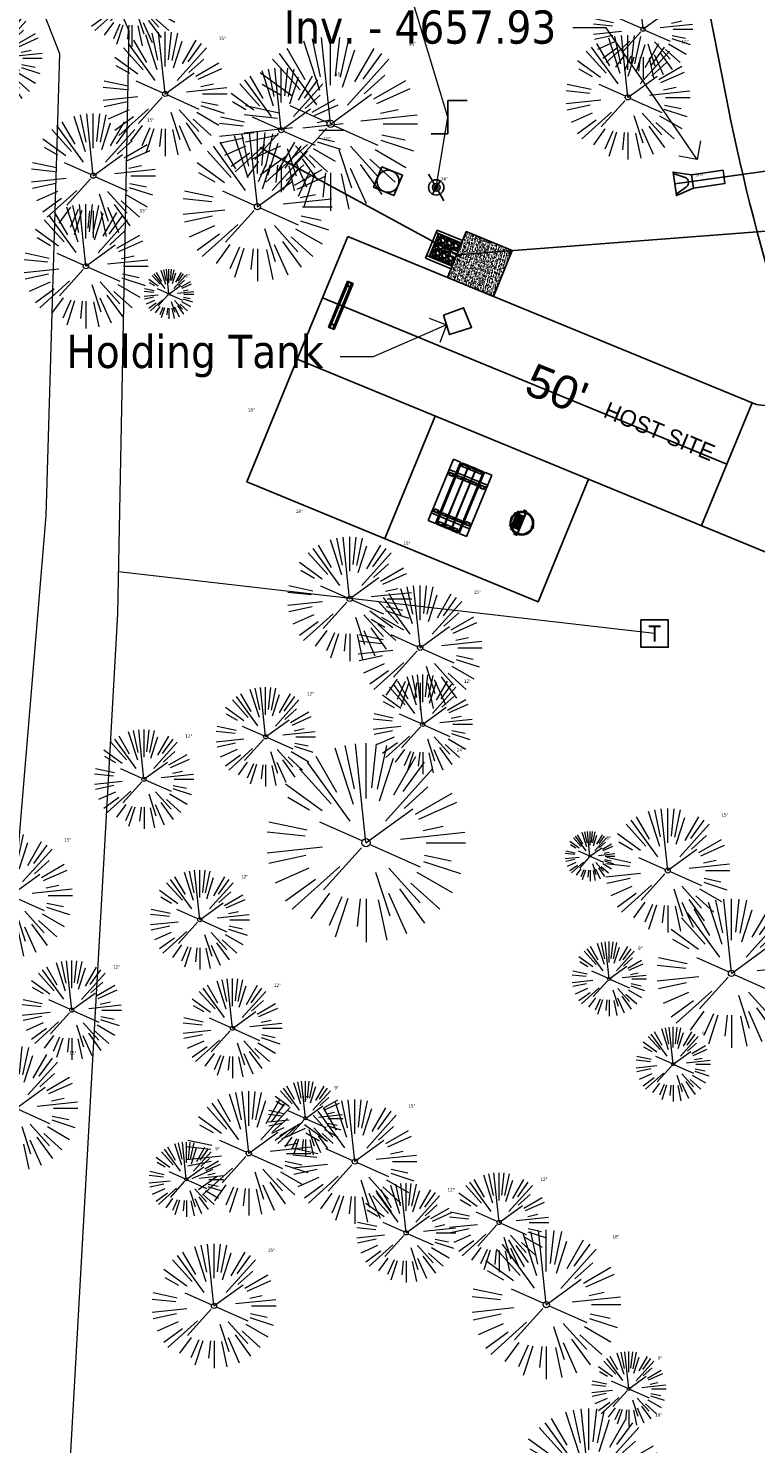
# Model space of a CAD drawing. Header units: feet. Extents: x 1134296 to 1140710, y 647902 to 649877.
# Tile 7 of 34: x 1134484 to 1134572, y 648396 to 648567. Entities that reach past the tile are written whole.
import ezdxf
from ezdxf import colors
from ezdxf.entities.mleader import LeaderData, LeaderLine
from ezdxf.enums import TextEntityAlignment as Align
from ezdxf.math import Vec2, Vec3

# ---------------------------------------------------------------- set-up
doc = ezdxf.new("R2010")
doc.units = ezdxf.units.FT
doc.header["$MEASUREMENT"] = 0
doc.linetypes.add('HIDDEN4', pattern=[0.095, 0.05, -0.045])
for name, color, linetype in [('-AGGREGATE', 8, 'Continuous'), ('-BOLTS-LAGS-SCREWS', 7, 'Continuous'), ('-CONCRETE', 9, 'Continuous'), ('-HARDWARE', 7, 'Continuous'), ('-TIMBER', 5, 'Continuous'), ('-WOOD', 5, 'Continuous'), ('C-CAMPSITE-PADS', 6, 'Continuous'), ('C-PRKG-WHEL-STOP', 9, 'Continuous'), ('C-ROAD-ASPHALT', 1, 'Continuous'), ('C-SWLK-CONC', 6, 'Continuous'), ('C-SWLK-CONC-PATT', 8, 'Continuous'), ('C-UTIL-HYDRANT', 5, 'Continuous'), ('C-UTIL-WATER-MEP', 7, 'Continuous')]:
    doc.layers.add(name, color=color, linetype=linetype)
for name, color, linetype, lineweight in [('-ANGLE-IRON', 8, 'Continuous', 25), ('V-SITE-VEGE', 8, 'Continuous', 18), ('V-SITE-VEGE-TEXT', 8, 'Continuous', 18), ('V-UTIL-POWR-LINE-UNDR', 8, 'Continuous', 15), ('V-UTIL-WATR-LINE', 8, 'Continuous', 15)]:
    doc.layers.add(name, color=color, linetype=linetype, lineweight=lineweight)
doc.layers.add('V-ANNO-TEXT', color=7, linetype='Continuous', lineweight=13, plot=False)
doc.styles.add('Arial', font='arial.ttf', dxfattribs={"height": 180})
doc.styles.add('SEI-Dim & Leader', font='tahoma.ttf')

# ---------------------------------------------------------------- blocks, each defined once
blk = doc.blocks.new('V-SITE-VEGE-Coniferious Tree 2')
at = {"color": 0, "linetype": 'ByBlock'}
for p, q in [((0, 0.2219), (0, 0.5)), ((-0.146, 0.2528), (-0.25, 0.433)), ((-0.0626, 0.1926), (-0.1545, 0.4755)), ((-0.0575, 0.2704), (-0.104, 0.4891)), ((-0.0003, 0.0026), (-0.0523, 0.4973)), ((0.0289, 0.2753), (0.0522, 0.4973)), ((0.0572, 0.2693), (0.1039, 0.4891)), ((0.1391, 0.2411), (0.25, 0.433)), ((-0.1757, 0.1951), (-0.3346, 0.3716)), ((-0.0791, 0.1089), (-0.2939, 0.4045)), ((0.0685, 0.211), (0.1382, 0.4256)), ((0.0978, 0.1086), (0.3345, 0.3716)), ((0.1869, 0.2573), (0.2939, 0.4045)), ((-0.2201, 0.1599), (-0.4046, 0.2939)), ((-0.2844, 0.1642), (-0.3931, 0.227)), ((0.192, 0.1729), (0.3116, 0.2806)), ((0.2488, 0.1436), (0.433, 0.25)), ((-0.0009, -0.0007), (0.235, 0.1707)), ((0.2659, 0.1184), (0.4568, 0.2034)), ((-0.2961, 0.0629), (-0.4891, 0.1039)), ((-0.0199, 0.0089), (-0.2319, 0.1032)), ((0.2873, 0.0611), (0.3885, 0.0826)), ((-0.306, 0.0322), (-0.4973, 0.0523)), ((0.1731, 0.0182), (0.4972, 0.0523)), ((0.3025, 0), (0.5, 0)), ((-0.2183, -0.0229), (-0.4973, -0.0523)), ((-0.3022, -0.0642), (-0.4891, -0.1039)), ((-0.023, -0.0255), (-0.2138, -0.2374)), ((0.0185, -0.0083), (0.272, -0.1211)), ((0.2936, -0.0624), (0.4274, -0.0908)), ((-0.2881, -0.1283), (-0.4568, -0.2034)), ((-0.132, -0.1189), (-0.3716, -0.3346)), ((0.1144, -0.1271), (0.2718, -0.3019)), ((0.2891, -0.094), (0.4755, -0.1545)), ((-0.2545, -0.1849), (-0.4046, -0.2939)), ((0.0478, -0.1473), (0.1192, -0.3671)), ((0.2254, -0.2029), (0.3716, -0.3346)), ((0.2555, -0.1475), (0.433, -0.25)), ((-0.1843, -0.2536), (-0.2767, -0.3808)), ((-0.1214, -0.2725), (-0.1856, -0.4168)), ((-0.091, -0.2799), (-0.1545, -0.4755)), ((-0.0297, -0.2818), (-0.0443, -0.4216)), ((0, -0.2818), (0, -0.5)), ((0.1131, -0.2541), (0.2033, -0.4568)), ((0.1689, -0.2325), (0.2939, -0.4045)), ((0.061, -0.2873), (0.1039, -0.4891))]:
    blk.add_line(p, q, dxfattribs=at)
blk.add_circle((0, 0), 0.0208)
blk = doc.blocks.new('V-UTIL-IRRI-Spigot')
for points in [[(-1, 1.73), (-0.5, 0.87)], [(-0.5, -0.87), (0.5, 0.87)], [(0.5, -0.87), (1, -1.73)]]:
    blk.add_lwpolyline(points)
for radius in [1, 0.5]:
    blk.add_circle((0, 0), radius)
blk = doc.blocks.new('*U878', base_point=(1134533.417, 648547.604))
at = {"xscale": 0.9237604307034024, "yscale": 0.9237604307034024, "zscale": 0.9237604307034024}
blk.add_blockref('V-UTIL-IRRI-Spigot', (1134533.417, 648547.604), dxfattribs=at)
blk = doc.blocks.new('V-UTIL-WATR-Valve')
for p, q in [((0, 0.0484), (0.0556, 0.0484)), ((0, -0.0484), (0, 0.0484)), ((-0.0494, -0.0484), (0, -0.0484))]:
    blk.add_line(p, q)
blk = doc.blocks.new('*U879', base_point=(1134534.843, 648556.084))
at = {"xscale": 41.34403091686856, "yscale": 41.34403091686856, "zscale": 41.34403091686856}
blk.add_blockref('V-UTIL-WATR-Valve', (1134534.843, 648556.084), dxfattribs=at)
blk = doc.blocks.new('_Open90')
at = {"color": 0, "linetype": 'ByBlock', "lineweight": -2}
for p, q in [((0, 0), (-1, 0)), ((-0.5, 0.5), (0, 0)), ((0, 0), (-0.5, -0.5))]:
    blk.add_line(p, q, dxfattribs=at)
blk = doc.blocks.new('*U930', base_point=(1134533.417, 648547.604))
at = {"xscale": 0.9237604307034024, "yscale": 0.9237604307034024, "zscale": 0.9237604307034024}
blk.add_blockref('V-UTIL-IRRI-Spigot', (1134533.417, 648547.604), dxfattribs=at)
blk = doc.blocks.new('*U931', base_point=(1134534.843, 648556.084))
at = {"xscale": 41.34403091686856, "yscale": 41.34403091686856, "zscale": 41.34403091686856}
blk.add_blockref('V-UTIL-WATR-Valve', (1134534.843, 648556.084), dxfattribs=at)
blk = doc.blocks.new('V-UTIL-POWR-TRANS')
blk.add_lwpolyline([(-0.075, 0.075), (0.075, 0.075), (0.075, -0.075), (-0.075, -0.075)], close=True)
at = {"style": 'SEI-Dim & Leader'}
blk.add_text('T', height=0.09, dxfattribs=at).set_placement((0, 0), align=Align.MIDDLE_CENTER)
blk = doc.blocks.new('*U1414')
at = {"flags": 128}
blk.add_lwpolyline([(2.26, -0.51), (0.2, -1.42), (-0.2, 1.42), (2.04, 1.1)], dxfattribs=at)
blk.add_lwpolyline([(-0.17, 1.24), (1.26, 0.74, -0.609257), (1.41, -0.36), (0.17, -1.24)], format="xyb", dxfattribs=at)
blk.add_lwpolyline([(5.83, 1.63), (6.05, 0.02), (2.26, -0.51), (2.04, 1.1)], close=True, dxfattribs=at)
at = {"layer": 'Defpoints'}
blk.add_text('15" FES', height=0.2, rotation=187.891, dxfattribs=at).set_placement((3.42, 1.21))
blk = doc.blocks.new('Wheel_Stop')
for points in [[(-36, 6.75), (36, 6.75)], [(-36, -2.25), (-36, 6.75)], [(-35.625, 4.5), (-36, 6.75)], [(-35.625, 0), (-36, -2.25)], [(-35.955, 6.48), (35.955, 6.48)], [(-35.625, 4.5), (-35.625, 0)], [(-35.625, 4.5), (35.625, 4.5)], [(-35.625, 0), (35.625, 0)], [(35.625, 4.5), (36, 6.75)], [(35.625, 4.5), (35.625, 0)], [(35.625, 0), (36, -2.25)], [(36, -2.25), (36, 6.75)], [(-36, -2.25), (36, -2.25)], [(-35.955, -1.98), (35.955, -1.98)]]:
    blk.add_lwpolyline(points)
for centre in [(-30, 2.25), (30, 2.25)]:
    blk.add_circle(centre, 0.5)
blk = doc.blocks.new('10FT_Precast Table')
at = {"layer": '-ANGLE-IRON'}
for p, q in [((-28.5, 21.1), (-28.5, 27.6)), ((-28.5, 27.6), (-24.5, 27.6)), ((-24.5, 21.1), (-28.5, 21.1)), ((-24.5, 27.6), (-24.5, 21.1)), ((28.5, 21.1), (28.5, 27.6)), ((28.5, 27.6), (32.5, 27.6)), ((32.5, 21.1), (28.5, 21.1)), ((32.5, 27.6), (32.5, 21.1)), ((-43.5, 15.3), (-46.5, 15.3)), ((-46.5, 15.3), (-46.5, -15.3)), ((-43.5, -15.3), (-43.5, 15.3)), ((-25.5, 15.3), (-28.5, 15.3)), ((-28.5, 15.3), (-28.5, -15.3)), ((-25.5, -15.3), (-25.5, 15.3)), ((32.5, 15.3), (29.5, 15.3)), ((29.5, 15.3), (29.5, -15.3)), ((32.5, -15.3), (32.5, 15.3)), ((46.5, 15.3), (43.5, 15.3)), ((43.5, 15.3), (43.5, -15.3)), ((46.5, -15.3), (46.5, 15.3)), ((-46.5, -15.3), (-43.5, -15.3)), ((-28.5, -15.3), (-25.5, -15.3)), ((29.5, -15.3), (32.5, -15.3)), ((43.5, -15.3), (46.5, -15.3)), ((-28.5, -27.6), (-28.5, -21.1)), ((-28.5, -21.1), (-24.5, -21.1)), ((-24.5, -27.6), (-28.5, -27.6)), ((-24.5, -21.1), (-24.5, -27.6)), ((28.5, -27.6), (28.5, -21.1)), ((28.5, -21.1), (32.5, -21.1)), ((32.5, -27.6), (28.5, -27.6)), ((32.5, -21.1), (32.5, -27.6))]:
    blk.add_line(p, q, dxfattribs=at)
at = {"layer": '-BOLTS-LAGS-SCREWS'}
for centre in [(-26.5, 26.1), (-26.5, 22.6), (30.5, 26.1), (30.5, 22.6), (-45, 14.3), (-45, 8.8), (-45, 2.8), (-27, 14.3), (-27, 8.8), (-27, 2.8), (31, 14.3), (31, 8.8), (31, 2.8), (45, 14.3), (45, 8.8), (45, 2.8), (-45, -2.8), (-45, -8.8), (-45, -14.3), (-27, -2.8), (-27, -8.8), (-27, -14.3), (31, -2.8), (31, -8.8), (31, -14.3), (45, -2.8), (45, -8.8), (45, -14.3), (-26.5, -22.6), (-26.5, -26.1), (30.5, -22.6), (30.5, -26.1)]:
    blk.add_circle(centre, 0.156, dxfattribs=at)
at = {"layer": '-CONCRETE'}
for p, q in [((-32, -30), (-32, 30)), ((-28.5, 30), (-28.5, 27.6)), ((-28.5, -27.1), (-28.5, 27.1)), ((32.5, 30), (32.5, 27.6)), ((32.5, -27.1), (32.5, 27.1)), ((36, -30), (36, 30)), ((-28.5, -30), (-28.5, -27.6)), ((32.5, -27.6), (32.5, -30))]:
    blk.add_line(p, q, dxfattribs=at)
at = {"layer": '-TIMBER'}
for p, q in [((-48, 18.7), (-48, 30)), ((-48, 30), (48, 30)), ((48, 18.7), (48, 30)), ((-48, 18.7), (48, 18.7)), ((-48, 5.9), (-48, 17.1)), ((-48, 17.1), (48, 17.1)), ((-48, 5.9), (48, 5.9)), ((-48, -5.6), (-48, 5.6)), ((-48, 5.6), (48, 5.6)), ((48, 17.1), (48, 5.9)), ((48, 5.6), (48, -5.6)), ((48, -5.6), (-48, -5.6)), ((-48, -17.1), (-48, -5.9)), ((48, -5.9), (-48, -5.9)), ((48, -17.1), (-48, -17.1)), ((-48, -30), (-48, -18.7)), ((-48, -18.7), (48, -18.7)), ((48, -5.9), (48, -17.1)), ((48, -30), (48, -18.7)), ((-48, -30), (48, -30))]:
    blk.add_line(p, q, dxfattribs=at)
blk = doc.blocks.new('*X1314')
at = {"color": 0}
for p, q in [((146.1, 353.6), (146.1, 353.7)), ((146.1, 352.9), (146.8, 353.6)), ((146.1, 352.5), (146.8, 353.3)), ((146.1, 351.8), (146.8, 352.6)), ((146.1, 351.5), (146.8, 352.2)), ((146.1, 350.8), (146.8, 351.5)), ((146.3, 350.7), (146.8, 351.2))]:
    blk.add_line(p, q, dxfattribs=at)
blk = doc.blocks.new('Pilot Rocks FS-30_18_PA')
at = {"layer": '-HARDWARE'}
for p, q in [((-8.8, 0), (-17.9, 0)), ((-17.9, 0), (-12.8, 0)), ((-10.2, 0), (10.2, 0)), ((8.8, 0), (17.9, 0)), ((12.8, 0), (17.9, 0)), ((-18.9, -1.4), (-18.9, -1)), ((-18.9, -1.4), (-18.9, -1)), ((-18.9, -4.6), (-18.9, -1.4)), ((-18.9, -1.4), (-18.9, -1.4)), ((-18.2, -1.4), (-18.2, -1)), ((-18.2, -1), (-18.2, -1.4)), ((-18.2, -1.4), (-18.1, -1.4)), ((-18.1, -1.4), (-18.1, -4.6)), ((-8.8, -0.6), (-17.9, -0.6)), ((-13.3, -0.6), (-17.9, -0.6)), ((-10.2, -0.6), (10.2, -0.6)), ((-10.2, -0.6), (-10.2, -11.3)), ((-10.2, -11.3), (-10.2, -14.8)), ((-10.2, -13.7), (-10.2, -14.8)), ((-9.5, -0.6), (-9.5, -11.3)), ((-9.5, -11.3), (-9.5, -14.8)), ((-9.5, -11.6), (9.5, -11.6)), ((-9.5, -12.3), (9.5, -12.3)), ((-9.5, -14.8), (-9.5, -14.5)), ((-8.8, -0.6), (-8.8, -11.6)), ((-8.3, -0.6), (-8.3, -11.6)), ((-7.5, -0.6), (-7.5, -11.6)), ((-7, -0.6), (-7, -11.6)), ((-6.2, -0.6), (-6.2, -11.6)), ((-5.7, -0.6), (-5.7, -11.6)), ((-4.9, -0.6), (-4.9, -11.6)), ((-4.3, -0.6), (-4.3, -11.6)), ((-3.6, -0.6), (-3.6, -11.6)), ((-3, -0.6), (-3, -11.6)), ((-2.2, -0.6), (-2.2, -11.6)), ((-1.7, -0.6), (-1.7, -11.6)), ((-0.9, -0.6), (-0.9, -11.6)), ((-0.4, -0.6), (-0.4, -11.6)), ((0.4, -0.6), (0.4, -11.6)), ((0.9, -0.6), (0.9, -11.6)), ((1.7, -0.6), (1.7, -11.6)), ((2.2, -0.6), (2.2, -11.6)), ((3, -0.6), (3, -11.6)), ((3.6, -0.6), (3.6, -11.6)), ((4.3, -0.6), (4.3, -11.6)), ((4.9, -0.6), (4.9, -11.6)), ((5.7, -0.6), (5.7, -11.6)), ((6.2, -0.6), (6.2, -11.6)), ((7, -0.6), (7, -11.6)), ((7.5, -0.6), (7.5, -11.6)), ((8.3, -0.6), (8.3, -11.6)), ((8.8, -0.6), (8.8, -11.6)), ((17.9, -0.6), (8.8, -0.6)), ((9.5, -0.6), (9.5, -11.3)), ((9.5, -11.3), (9.5, -14.8)), ((9.5, -14.5), (9.5, -14.8)), ((10.2, -0.6), (10.2, -11.3)), ((10.2, -11.3), (10.2, -14.8)), ((10.2, -14.8), (10.2, -13.7)), ((18.1, -4.6), (18.1, -1.4)), ((18.1, -1.4), (18.2, -1.4)), ((18.9, -4.6), (18.1, -4.6)), ((18.2, -1.4), (18.2, -1)), ((18.2, -1.4), (18.2, -1)), ((18.9, -1.4), (18.9, -1)), ((18.9, -1), (18.9, -1.4)), ((18.9, -1.4), (18.9, -1.4)), ((18.9, -1.4), (18.9, -4.6))]:
    blk.add_line(p, q, dxfattribs=at)
at = {"layer": '-HARDWARE', "flags": 128}
for points in [[(0, 18.2, 1), (-0.6, 18.2), (-0.6, 15, 1), (0, 15), (0, 18.2)], [(-11.8, -8.9, -1), (-11.3, -9.4), (-13.5, -11.7, -1), (-14, -11.3), (-11.8, -8.9)], [(11.8, -8.9, 1), (11.3, -9.4), (13.5, -11.7, 1), (14, -11.3), (11.8, -8.9)]]:
    blk.add_lwpolyline(points, format="xyb", dxfattribs=at)
at = {"layer": '-HARDWARE'}
for points in [[(-18.9, -4.6), (-18.9, -1.4), (-18.1, -1.4), (-18.1, -4.6)], [(-7.5, -11.6), (-8.3, -11.6), (-8.3, -0.6), (-7.5, -0.6)], [(-6.2, -11.6), (-7, -11.6), (-7, -0.6), (-6.2, -0.6)], [(-4.9, -11.6), (-5.7, -11.6), (-5.7, -0.6), (-4.9, -0.6)], [(-3.6, -11.6), (-4.3, -11.6), (-4.3, -0.6), (-3.6, -0.6)], [(-2.2, -11.6), (-3, -11.6), (-3, -0.6), (-2.2, -0.6)], [(-0.9, -11.6), (-1.7, -11.6), (-1.7, -0.6), (-0.9, -0.6)], [(-0.4, -11.6), (0.4, -11.6), (0.4, -0.6), (-0.4, -0.6)], [(0.9, -11.6), (1.7, -11.6), (1.7, -0.6), (0.9, -0.6)], [(2.2, -11.6), (3, -11.6), (3, -0.6), (2.2, -0.6)], [(3.6, -11.6), (4.3, -11.6), (4.3, -0.6), (3.6, -0.6)], [(4.9, -11.6), (5.7, -11.6), (5.7, -0.6), (4.9, -0.6)], [(6.2, -11.6), (7, -11.6), (7, -0.6), (6.2, -0.6)], [(7.5, -11.6), (8.3, -11.6), (8.3, -0.6), (7.5, -0.6)], [(18.9, -4.6), (18.9, -1.4), (18.1, -1.4), (18.1, -4.6)]]:
    blk.add_lwpolyline(points, close=True, dxfattribs=at)
for centre, radius, start, end in [((-17.9, -1), 1, 90, 180), ((-17.9, -1), 1, 90, 180), ((0, 0), 17.1, 0.1484, 179.8516), ((0, 0), 15.7, 0.161, 179.839), ((17.9, -1), 1, 0, 90), ((17.9, -1), 1, 0, 90), ((-17.9, -1), 0.333, 90, 180), ((-17.9, -1), 0.333, 90, 180), ((0, 0), 17.1, 182.0901, 220.7491), ((0, 0), 15.7, 182.2674, 220.2248), ((0, 0), 17.1, 220.7491, 233.2978), ((0, 0), 15.7, 220.2248, 229.5861), ((-9.9, -11.6), 0.333, 0, 180), ((-9.9, -14.8), 0.333, 180, 0), ((-9.9, -14.8), 0.333, 180, 0), ((0, 0), 15.7, 232.704, 307.296), ((0, 0), 17.1, 236.0414, 303.9586), ((9.9, -11.6), 0.333, 0, 180), ((9.9, -14.8), 0.333, 180, 0), ((9.9, -14.8), 0.333, 180, 0), ((0, 0), 15.7, 310.4139, 319.7752), ((0, 0), 17.1, 306.7022, 319.2509), ((0, 0), 15.7, 319.7752, 357.7326), ((0, 0), 17.1, 319.2509, 357.9099), ((17.9, -1), 0.333, 0, 90), ((17.9, -1), 0.333, 0, 90)]:
    blk.add_arc(centre, radius, start, end, dxfattribs=at)
at = {"layer": '-HARDWARE', "rotation": 180}
for p, xscale, yscale, zscale in [((137.7, 372.6), 1.066666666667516, 1.066666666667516, 1.066666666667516), ((-137.7, 372.6), -1.066666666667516, 1.066666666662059, 1.066666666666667)]:
    blk.add_blockref('*X1314', p, dxfattribs=dict(at, xscale=xscale, yscale=yscale, zscale=zscale))
blk = doc.blocks.new('HYDRANT & PAD')
at = {"layer": '-AGGREGATE'}
h = blk.add_hatch(dxfattribs=at)
h.set_pattern_fill('GRAVEL', color=256, scale=10)
h.paths.add_polyline_path([(18, 72), (18, 108), (-18, 108), (-18, 72), (-4.8, 72), (-4.8, 81.6), (4.8, 81.6), (4.8, 72)])
at = {"layer": 'C-SWLK-CONC-PATT'}
h = blk.add_hatch(dxfattribs=at)
h.set_pattern_fill('AR-CONC', color=256)
h.set_pattern_definition([(50, (-9267.939, -358120.348), (7.17260183, -0.62752135), [0.75, -8.25]), (355, (-9267.939, -358120.348), (-1.38751334, 7.52192134), [0.6, -6.6]), (100.4514445, (-9267.341, -358120.4), (5.78508847, 6.89439991), [0.63740192, -7.01142112]), (46.1842, (-9267.939, -358118.348), (10.6724133, -1.6551928), [1.125, -12.375]), (96.6356355, (-9267.05, -358118.486), (9.34661946, 9.741186), [0.95610342, -10.5171376]), (351.184164, (-9267.939, -358118.348), (9.34661945, 9.741186), [0.9, -9.9]), (21, (-9266.939, -358118.848), (5.96907052, -4.02618891), [0.75, -8.25]), (326, (-9266.939, -358118.848), (2.43315332, 7.25150045), [0.6, -6.6]), (71.4514447, (-9266.4415, -358119.1835), (8.40222377, 3.22531153), [0.6374019, -7.01142112]), (37.5, (-9267.939, -358120.348), (0.121598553, 3.328938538), [0, -6.52, 0, -6.7, 0, -6.625]), (7.5, (-9267.939, -358120.348), (2.630695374, 3.94411712), [0, -3.82, 0, -6.37, 0, -2.525]), (327.5, (-9270.169, -358120.348), (5.338224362, -0.225548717), [0, -2.5, 0, -7.8, 0, -10.35]), (317.5, (-9271.169, -358120.348), (5.831861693, 1.001049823), [0, -3.25, 0, -5.18, 0, -7.35])])
h.paths.add_polyline_path([(36, 72), (-0.5, 72), (-1.8, 72), (-5.8, 72), (-36, 72), (-36, 0), (36, 0)])
at = {"layer": '-HARDWARE'}
for p, q in [((-0.9, 70.2), (-0.9, 69.5)), ((-0.1, 68.2), (-0.2, 71.2)), ((-0.2, 71.2), (0.3, 71.2)), ((0.3, 71.2), (0.2, 68.2)), ((0.9, 70.2), (0.9, 69.5))]:
    blk.add_line(p, q, dxfattribs=at)
for points in [[(-0.8, 82.6), (-0.8, 82)], [(0.8, 82), (-0.8, 82)], [(-0.6, 81.6), (-0.6, 82)], [(0.6, 81.6), (0.6, 82)], [(0.7, 82.6), (0.7, 82)]]:
    blk.add_lwpolyline(points, dxfattribs=at)
blk.add_lwpolyline([(0.9, 69.5), (0.8, 68.6, 0.013614), (0.8, 68.5), (0.8, 68.1, -0.014895), (0.8, 68.1), (0.8, 67.7, -0.39687), (0.4, 67.4), (-0.5, 67.4, -0.39687), (-0.8, 67.7), (-0.8, 68.1, -0.014895), (-0.8, 68.1), (-0.8, 68.5, 0.013614), (-0.8, 68.6), (-0.9, 69.5)], format="xyb", dxfattribs=at)
at = {"layer": '-HARDWARE', "linetype": 'HIDDEN4'}
for points in [[(-0.6, 81.6), (-0.6, 72.1)], [(0.6, 81.6), (0.6, 72)]]:
    blk.add_lwpolyline(points, dxfattribs=at)
at = {"layer": '-HARDWARE'}
for centre, radius, start, end in [((0, 82.6), 0.794, 340.8718, 199.1282), ((0, 82.6), 0.75, 0, 180), ((0, 71), 1.2, 284.4558, 262.278)]:
    blk.add_arc(centre, radius, start, end, dxfattribs=at)
at = {"layer": '-TIMBER', "flags": 128}
for points in [[(-22, 112), (-22, 72)], [(22, 112), (-22, 112)], [(-18, 112), (-18, 72)], [(18, 108), (-18, 108)], [(18, 112), (18, 72)], [(22, 112), (22, 72)]]:
    blk.add_lwpolyline(points, dxfattribs=at)
at = {"layer": '-WOOD'}
blk.add_lwpolyline([(4.8, 72), (4.8, 81.6), (-4.8, 81.6), (-4.8, 72)], close=True, dxfattribs=at)
at = {"layer": 'C-SWLK-CONC'}
blk.add_lwpolyline([(36, 0), (36, 72), (-36, 72), (-36, 0)], dxfattribs=at)
at = {"layer": 'C-SWLK-CONC', "linetype": 'Continuous'}
blk.add_lwpolyline([(-36, 0), (36, 0)], dxfattribs=at)
blk = doc.blocks.new('C_PBASE-PACTOLA_02403811')
at = {"layer": '', "flags": 128}
for points in [[(1134562.2, 648548.04), (1134597.97, 648553.02)], [(1134516.66, 648526.87), (1134522.75, 648541.67)]]:
    blk.add_lwpolyline(points, dxfattribs=at)
for points in [[(1134522.75, 648541.67), (1134571.53, 648521.6, 0.64242), (1134576.85, 648526.57, -0.010238), (1134573.7, 648536.65, 2.682821)], [(1134592.71, 648489.23, 0.176825), (1134580.05, 648500.79), (1134551.81, 648512.41)]]:
    blk.add_lwpolyline(points, format="xyb", dxfattribs=at)
at = {"layer": 'C-CAMPSITE-PADS'}
for points in [[(1134551.81, 648512.41), (1134545.72, 648497.62), (1134510.58, 648512.08), (1134516.66, 648526.87)], [(1134551.81, 648512.41), (1134516.66, 648526.87)]]:
    blk.add_lwpolyline(points, dxfattribs=at)
at = {"layer": 'C-ROAD-ASPHALT'}
blk.add_lwpolyline([(1134641.75, 648097.24, -0.047459), (1134675.31, 648187.21, 0.35336), (1134666.8, 648223.94, -0.106181), (1134644.2, 648251.03), (1134637.91, 648263.01), (1134624.34, 648241.53), (1134586.21, 648314.11), (1134596.83, 648319.69, 0.414214), (1134601.03, 648333.19), (1134601.03, 648333.19, -0.272199), (1134605.1, 648418.24), (1134606.84, 648420.9, -0.102173), (1134622.24, 648436.38, 0.468797), (1134623.09, 648444.02, -0.039414), (1134613.59, 648455.57), (1134609.94, 648460.8, -0.104209), (1134568.35, 648558.72), (1134550.7, 648648.51, -0.01381), (1134546.06, 648676.18), (1134536.98, 648741.16, -0.094333), (1134542.66, 648856.22), (1134551.22, 648891.6, -0.010799), (1134557.39, 648914.9)], format="xyb", dxfattribs=at)
at = {"layer": 'C-UTIL-WATER-MEP'}
blk.add_line((1134535.99, 648539.46), (1134577.56, 648542.66), dxfattribs=at)
at = {"layer": 'C-UTIL-WATER-MEP', "flags": 128}
blk.add_lwpolyline([(1134535.99, 648539.46), (1134512.13, 648552.4)], dxfattribs=at)
at = {"layer": 'C-UTIL-WATER-MEP'}
blk.add_lwpolyline([(1134526.87, 648550.09), (1134529.34, 648549.08), (1134528.32, 648546.61), (1134525.86, 648547.63)], close=True, dxfattribs=at)
blk.add_circle((1134527.6, 648548.35), 1.33, dxfattribs=at)
at = {"layer": 'Defpoints', "flags": 128}
blk.add_lwpolyline([(1134533.31, 648520.02), (1134527.22, 648505.23)], dxfattribs=at)
at = {"layer": '', "color": 221, "linetype": 'Continuous', "lineweight": -3}
blk.add_blockref('*U1414', (1134562.2, 648548.04, 4656.85), dxfattribs=at)
at = {"layer": '-HARDWARE', "xscale": 0.08333333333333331, "yscale": 0.08333333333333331, "zscale": 0.08333333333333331, "rotation": 247.6375022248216}
blk.add_blockref('Pilot Rocks FS-30_18_PA', (1134543.75, 648507.08), dxfattribs=at)
at = {"xscale": 0.08333333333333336, "yscale": 0.08333333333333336, "zscale": 0.08333333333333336, "rotation": 247.6375022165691}
blk.add_blockref('10FT_Precast Table', (1134536.28, 648510.15), dxfattribs=at)
at = {"layer": 'C-PRKG-WHEL-STOP', "xscale": 0.08333333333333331, "yscale": 0.08333333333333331, "zscale": 0.08333333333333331, "rotation": 67.63750187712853}
blk.add_blockref('Wheel_Stop', (1134522.08, 648533.3), dxfattribs=at)
at = {"layer": 'C-UTIL-HYDRANT', "xscale": 0.08333333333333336, "yscale": 0.08333333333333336, "zscale": 0.08333333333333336, "rotation": 67.63750187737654}
blk.add_blockref('HYDRANT & PAD', (1134541.46, 648537.21), dxfattribs=at)
at = {"layer": '', "insert": (1134554.23, 648521.8), "char_height": 2, "attachment_point": 1, "rotation": 337.4568}
blk.add_mtext('HOST SITE', dxfattribs=at)
at = {"layer": 'C-CAMPSITE-PADS', "style": 'Arial'}
blk.add_text("50'", height=4, rotation=338.1332, dxfattribs=at).set_placement((1134543.84, 648522.8))
blk = doc.blocks.new('C_XBASE-PACTOLA_02403811')
at = {"layer": '', "flags": 128}
blk.add_lwpolyline([(1134534.31, 648532.18), (1134536.72, 648533.09), (1134537.68, 648530.71), (1134535.02, 648529.85)], close=True, dxfattribs=at)
at = {"layer": 'V-UTIL-POWR-LINE-UNDR', "flags": 128}
for points in [[(1134473.06, 648231.49), (1134478.46, 648413.9), (1134486.34, 648507.97), (1134488, 648563.71), (1134458.97, 648637.48), (1134452.33, 648694.36), (1134469.76, 648757.01), (1134484.27, 648785.6), (1134490.08, 648837.1), (1134491.32, 648874.4), (1134488.84, 648928), (1134492.85, 649108.17)], [(1134559.77, 648493.77), (1134495.09, 648501.21)]]:
    blk.add_lwpolyline(points, dxfattribs=at)
at = {"layer": 'V-UTIL-WATR-LINE', "flags": 128}
blk.add_lwpolyline([(1134533.42, 648547.6), (1134534.84, 648556.08), (1134510.79, 648635.47), (1134497.97, 648721.63), (1134522.21, 648792.11)], dxfattribs=at)
at = {"layer": ''}
for name, p in [('*U879', (1134534.84, 648556.08)), ('*U931', (1134534.84, 648556.08)), ('*U878', (1134533.42, 648547.6)), ('*U930', (1134533.42, 648547.6))]:
    blk.add_blockref(name, p, dxfattribs=at)
for name, p, xscale, yscale, zscale in [('V-UTIL-WATR-Valve', (1134534.84, 648556.08), 41.34403091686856, 41.34403091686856, 41.34403091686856), ('V-UTIL-IRRI-Spigot', (1134533.42, 648547.6), 0.4618802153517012, 0.4618802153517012, 0.4618802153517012)]:
    blk.add_blockref(name, p, dxfattribs=dict(at, xscale=xscale, yscale=yscale, zscale=zscale))
at = {"layer": '', "xscale": 22, "yscale": 22, "zscale": 22, "rotation": 0.02560174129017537}
blk.add_blockref('V-UTIL-POWR-TRANS', (1134559.77, 648493.77), dxfattribs=at)
at = {"layer": 'V-SITE-VEGE', "rotation": 8.537736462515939e-07}
for p, xscale, yscale, zscale in [((1134496.69, 648570.55), 11.99985504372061, 11.99985504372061, 11.99985504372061), ((1134558.38, 648566.69), 11.99985504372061, 11.99985504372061, 11.99985504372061), ((1134479.89, 648563.19), 11.99985504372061, 11.99985504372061, 11.99985504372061), ((1134531.79, 648482.83), 11.99985504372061, 11.99985504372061, 11.99985504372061), ((1134512.84, 648481.32), 11.99985504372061, 11.99985504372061, 11.99985504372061), ((1134498.16, 648476.2), 11.99985504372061, 11.99985504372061, 11.99985504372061), ((1134524.95, 648468.54), 23.99971008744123, 23.99971008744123, 23.99971008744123), ((1134551.98, 648466.91), 5.999927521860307, 5.999927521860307, 5.999927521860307), ((1134504.9, 648459.25), 11.99985504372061, 11.99985504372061, 11.99985504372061), ((1134489.44, 648448.34), 11.99985504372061, 11.99985504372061, 11.99985504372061), ((1134508.84, 648446.15), 11.99985504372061, 11.99985504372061, 11.99985504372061), ((1134541.01, 648422.73), 11.99985504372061, 11.99985504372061, 11.99985504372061), ((1134529.79, 648421.47), 11.99985504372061, 11.99985504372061, 11.99985504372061)]:
    blk.add_blockref('V-SITE-VEGE-Coniferious Tree 2', p, dxfattribs=dict(at, xscale=xscale, yscale=yscale, zscale=zscale))
at = {"layer": 'V-SITE-VEGE'}
for p, xscale, yscale, zscale in [((1134500.7, 648558.88), 14.99981880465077, 14.99981880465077, 14.99981880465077), ((1134520.68, 648555.26), 20.99974632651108, 20.99974632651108, 20.99974632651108), ((1134556.55, 648558.47), 14.99981880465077, 14.99981880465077, 14.99981880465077), ((1134514.73, 648554.52), 14.99981880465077, 14.99981880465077, 14.99981880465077), ((1134492.04, 648549.02), 14.99981880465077, 14.99981880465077, 14.99981880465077), ((1134511.85, 648545.28), 17.99978256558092, 17.99978256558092, 17.99978256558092), ((1134522.98, 648497.96), 14.99981880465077, 14.99981880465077, 14.99981880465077), ((1134531.48, 648492.06), 14.99981880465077, 14.99981880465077, 14.99981880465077), ((1134561.36, 648465.19), 14.99981880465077, 14.99981880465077, 14.99981880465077), ((1134482.05, 648462.19), 14.99981880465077, 14.99981880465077, 14.99981880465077), ((1134569.05, 648452.79), 17.99978256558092, 17.99978256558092, 17.99978256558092), ((1134554.29, 648452.11), 8.999891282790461, 8.999891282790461, 8.999891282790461), ((1134562.02, 648441.82), 8.999891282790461, 8.999891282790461, 8.999891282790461), ((1134482.69, 648436.5), 14.99981880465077, 14.99981880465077, 14.99981880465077), ((1134517.64, 648435.28), 8.999891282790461, 8.999891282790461, 8.999891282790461), ((1134510.8, 648431.06), 14.99981880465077, 14.99981880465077, 14.99981880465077), ((1134523.59, 648430.08), 14.99981880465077, 14.99981880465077, 14.99981880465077), ((1134503.27, 648427.92), 8.999891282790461, 8.999891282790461, 8.999891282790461), ((1134546.7, 648412.82), 17.99978256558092, 17.99978256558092, 17.99978256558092), ((1134506.61, 648412.66), 14.99981880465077, 14.99981880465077, 14.99981880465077), ((1134556.66, 648402.66), 8.999891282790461, 8.999891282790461, 8.999891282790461), ((1134551.85, 648391.29), 17.99978256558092, 17.99978256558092, 17.99978256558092)]:
    blk.add_blockref('V-SITE-VEGE-Coniferious Tree 2', p, dxfattribs=dict(at, xscale=xscale, yscale=yscale, zscale=zscale))
at = {"layer": 'V-SITE-VEGE-TEXT', "char_height": 0.4, "attachment_point": 7, "style": 'SEI-Dim & Leader'}
for s, insert in [('15"', (1134507.18, 648565.38)), ('21"', (1134530.15, 648564.76)), ('15"', (1134563.03, 648564.97)), ('15"', (1134521.2, 648561.02)), ('15"', (1134498.52, 648555.52)), ('18"', (1134519.83, 648553.28)), ('24"', (1134533.96, 648548.43)), ('15"', (1134497.63, 648544.6)), ('6"', (1134503.16, 648536.74)), ('18"', (1134516.47, 648508.33)), ('15"', (1134529.46, 648504.46)), ('15"', (1134537.95, 648498.56)), ('12"', (1134536.77, 648487.83)), ('12"', (1134517.82, 648486.32)), ('12"', (1134503.14, 648481.2)), ('24"', (1134535.91, 648479.54)), ('15"', (1134567.84, 648471.69)), ('15"', (1134488.53, 648468.69)), ('6"', (1134553.97, 648468.91)), ('12"', (1134509.88, 648464.25)), ('9"', (1134557.78, 648455.61)), ('12"', (1134494.42, 648453.34)), ('12"', (1134513.82, 648451.15)), ('9"', (1134565.5, 648445.32)), ('15"', (1134489.16, 648443)), ('15"', (1134517.28, 648437.56)), ('9"', (1134521.13, 648438.78)), ('15"', (1134530.07, 648436.58)), ('9"', (1134506.76, 648431.42)), ('12"', (1134546, 648427.73)), ('12"', (1134534.78, 648426.47)), ('18"', (1134554.68, 648420.82)), ('15"', (1134513.09, 648419.16)), ('9"', (1134560.15, 648406.16)), ('18"', (1134559.82, 648399.29))]:
    blk.add_mtext(s, dxfattribs=dict(at, insert=insert))
at = {"layer": 'V-ANNO-TEXT'}
ml = blk.add_multileader_mtext('Standard', dxfattribs=at)
ml.set_content('Inv. - 4657.93', color=256, style='SEI-Dim & Leader')
ml.set_leader_properties(color=256, linetype='ByLayer', lineweight=-1)
ml.set_arrow_properties(name='OPEN90')
ml.build(insert=Vec2(0, 0))
ml.multileader.update_dxf_attribs({"text_left_attachment_type": 2, "text_right_attachment_type": 2, "dogleg_length": 0.1, "arrow_head_size": 3.2, "scale": 40})
ctx = ml.context
ctx.base_point, ctx.scale, ctx.arrow_head_size, ctx.plane_origin = Vec3(1134511.83, 648566.87, -4640.12), 40, 3.2, Vec3(1134564.93, 648550.99, -4640.12)
ctx.left_attachment, ctx.right_attachment, ctx.text_align_type = 2, 2, 2
notes = []
notes.append((ctx, [(0, (1, 1, 0), (1134553.91, 648566.87, -4640.12), (-1, 0), 4, [(0, [(1134564.93, 648550.99, -4640.12)], 0, [])])]))
ctx.mtext.insert, ctx.mtext.alignment, ctx.mtext.flow_direction = Vec3(1134547.91, 648568.95, -4640.12), 3, 5
for ctx, leaders in notes:
    for number, flags, end, landing, length, lines in leaders:
        leader = LeaderData()
        leader.index, (leader.has_last_leader_line, leader.has_dogleg_vector, leader.attachment_direction) = number, flags
        leader.last_leader_point, leader.dogleg_vector, leader.dogleg_length = Vec3(end), Vec3(landing), length
        for number, points, colour, breaks in lines:
            line = LeaderLine()
            line.index, line.vertices, line.color, line.breaks = number, Vec3.list(points), colors.encode_raw_color(colour), breaks
            leader.lines.append(line)
        ctx.leaders.append(leader)
ml = blk.add_multileader_mtext('Standard', dxfattribs=at)
ml.set_content('Holding Tank', color=256, style='SEI-Dim & Leader')
ml.set_leader_properties(color=256, linetype='ByLayer', lineweight=-1)
ml.set_arrow_properties(name='OPEN90')
ml.build(insert=Vec2(0, 0))
ml.multileader.update_dxf_attribs({"text_left_attachment_type": 2, "text_right_attachment_type": 2, "dogleg_length": 0.1, "arrow_head_size": 3.2, "scale": 40})
ctx = ml.context
ctx.base_point, ctx.scale, ctx.arrow_head_size, ctx.plane_origin = Vec3(1134486.13, 648527.16), 40, 3.2, Vec3(1134534.67, 648531.01)
ctx.left_attachment, ctx.right_attachment, ctx.text_align_type = 2, 2, 2
notes = []
notes.append((ctx, [(0, (1, 1, 0), (1134525.83, 648527.16), (-1, 0), 4, [(0, [(1134534.67, 648531.01)], 0, [])])]))
ctx.mtext.insert, ctx.mtext.alignment, ctx.mtext.flow_direction = Vec3(1134519.83, 648529.82), 3, 5
ctx.mtext.has_bg_fill, ctx.mtext.bg_color, ctx.mtext.bg_scale_factor, ctx.mtext.bg_transparency, ctx.mtext.use_window_bg_color = 1, -1073741824, 1.1, 0, 1
for ctx, leaders in notes:
    for number, flags, end, landing, length, lines in leaders:
        leader = LeaderData()
        leader.index, (leader.has_last_leader_line, leader.has_dogleg_vector, leader.attachment_direction) = number, flags
        leader.last_leader_point, leader.dogleg_vector, leader.dogleg_length = Vec3(end), Vec3(landing), length
        for number, points, colour, breaks in lines:
            line = LeaderLine()
            line.index, line.vertices, line.color, line.breaks = number, Vec3.list(points), colors.encode_raw_color(colour), breaks
            leader.lines.append(line)
        ctx.leaders.append(leader)
at = {"layer": '', "flags": 128}
blk.add_lwpolyline([(1134534.31, 648532.18), (1134536.72, 648533.09), (1134537.68, 648530.71), (1134535.02, 648529.85)], close=True, dxfattribs=at)
at = {"layer": 'V-SITE-VEGE-TEXT', "char_height": 0.4, "attachment_point": 7, "style": 'SEI-Dim & Leader'}
for s, insert in [('12"', (1134514.97, 648525.58)), ('18"', (1134510.69, 648520.54))]:
    blk.add_mtext(s, dxfattribs=dict(at, insert=insert))
at = {"layer": 'V-ANNO-TEXT'}
ml = blk.add_multileader_mtext('Standard', dxfattribs=at)
ml.set_content('Holding Tank', color=256, style='SEI-Dim & Leader')
ml.set_leader_properties(color=256, linetype='ByLayer', lineweight=-1)
ml.set_arrow_properties(name='OPEN90')
ml.build(insert=Vec2(0, 0))
ml.multileader.update_dxf_attribs({"text_left_attachment_type": 2, "text_right_attachment_type": 2, "dogleg_length": 0.1, "arrow_head_size": 3.2, "scale": 40})
ctx = ml.context
ctx.base_point, ctx.scale, ctx.arrow_head_size, ctx.plane_origin = Vec3(1134486.13, 648527.16), 40, 3.2, Vec3(1134534.67, 648531.01)
ctx.left_attachment, ctx.right_attachment, ctx.text_align_type = 2, 2, 2
notes = []
notes.append((ctx, [(0, (1, 1, 0), (1134525.83, 648527.16), (-1, 0), 4, [(0, [(1134534.67, 648531.01)], 0, [])])]))
ctx.mtext.insert, ctx.mtext.alignment, ctx.mtext.flow_direction = Vec3(1134519.83, 648529.82), 3, 5
ctx.mtext.has_bg_fill, ctx.mtext.bg_color, ctx.mtext.bg_scale_factor, ctx.mtext.bg_transparency, ctx.mtext.use_window_bg_color = 1, -1073741824, 1.1, 0, 1
for ctx, leaders in notes:
    for number, flags, end, landing, length, lines in leaders:
        leader = LeaderData()
        leader.index, (leader.has_last_leader_line, leader.has_dogleg_vector, leader.attachment_direction) = number, flags
        leader.last_leader_point, leader.dogleg_vector, leader.dogleg_length = Vec3(end), Vec3(landing), length
        for number, points, colour, breaks in lines:
            line = LeaderLine()
            line.index, line.vertices, line.color, line.breaks = number, Vec3.list(points), colors.encode_raw_color(colour), breaks
            leader.lines.append(line)
        ctx.leaders.append(leader)
at = {"layer": 'V-UTIL-POWR-LINE-UNDR', "flags": 128}
blk.add_lwpolyline([(1134480.13, 648231.49), (1134495, 648496.17), (1134496.35, 648566.44), (1134464.63, 648641.53), (1134459.68, 648691.6), (1134473.79, 648747.28)], dxfattribs=at)
at = {"layer": 'V-SITE-VEGE', "xscale": 14.99981880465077, "yscale": 14.99981880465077, "zscale": 14.99981880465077}
blk.add_blockref('V-SITE-VEGE-Coniferious Tree 2', (1134491.15, 648538.1), dxfattribs=at)
at = {"layer": 'V-SITE-VEGE', "xscale": 5.999927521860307, "yscale": 5.999927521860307, "zscale": 5.999927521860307, "rotation": 8.537736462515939e-07}
blk.add_blockref('V-SITE-VEGE-Coniferious Tree 2', (1134501.17, 648534.74), dxfattribs=at)

msp = doc.modelspace()

# ---------------------------------------------------------------- block references
at = {"layer": ''}
msp.add_blockref('C_XBASE-PACTOLA_02403811', (0, 0), dxfattribs=at)

# ---------------------------------------------------------------- next in the draw order: linework, layer by layer
msp.add_line((1134522.75, 648541.67), (1134571.53, 648521.6), dxfattribs=at)
at = {"layer": 'Defpoints'}
for p, q in [((1134519.71, 648534.27), (1134568.49, 648514.2)), ((1134571.53, 648521.6), (1134565.45, 648506.8))]:
    msp.add_line(p, q, dxfattribs=at)

# ---------------------------------------------------------------- next in the draw order: block references
at = {"layer": ''}
msp.add_blockref('C_PBASE-PACTOLA_02403811', (0, 0), dxfattribs=at)

doc.saveas('drawing.dxf')
